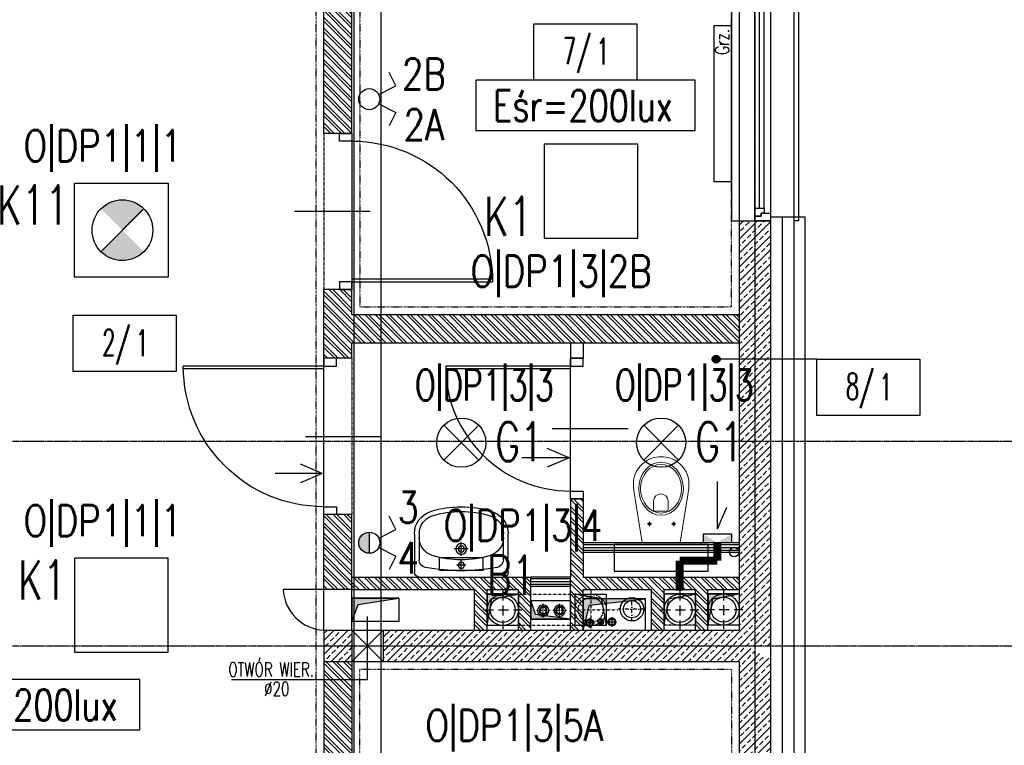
# Model space of a CAD drawing. Header units: inches. Extents: x 788 to 26783, y -4103 to 21.
# Tile 8 of 101: x 1772 to 2403, y -3355 to -2890. Entities that reach past the tile are written whole.
import ezdxf
from ezdxf.enums import TextEntityAlignment as Align

# ---------------------------------------------------------------- set-up
doc = ezdxf.new("R2010")
doc.units = ezdxf.units.IN
doc.header["$MEASUREMENT"] = 0
for name, pattern in [('00-inst$0$DASHDOT', [1, 0.5, -0.25, 0, -0.25]), ('CENTER', [2, 1.25, -0.25, 0.25, -0.25]), ('DASHDOT', [1, 0.5, -0.25, 0, -0.25]), ('DASHED', [0.75, 0.5, -0.25]), ('DASHED2', [0.375, 0.25, -0.125]), ('DIVIDE', [31.75, 12.7, -6.35, 0, -6.35, 0, -6.35]), ('HIDDEN', [9.525, 6.35, -3.175])]:
    doc.linetypes.add(name, pattern=pattern)
for name, color, linetype in [('Drz---drzwi', 5, 'Continuous'), ('E-90', 6, 'Continuous'), ('E35', 6, 'Continuous'), ('Ins-co', 2, 'Continuous'), ('Ins-tele-opis', 216, 'Continuous'), ('Ins-went', 141, 'Continuous'), ('Ins-wod', 4, 'Continuous'), ('m-went-wywiew', 1, 'Continuous'), ('Mco-piony', 10, 'Continuous'), ('Mks-piony', 86, 'Continuous'), ('Mpoż-rury', 121, 'Continuous'), ('Okn---okna', 5, 'Continuous'), ('Opis-pom', 6, 'Continuous'), ('Opis_pom_ramka', 6, 'Continuous'), ('Os-osie glowne', 1, 'CENTER'), ('Sc-beton', 7, 'Continuous'), ('Sc-beton-hatch', 86, 'Continuous'), ('Sc-cegla pustak', 42, 'Continuous'), ('Sc-cegla pustak-hatch', 8, 'Continuous'), ('Sc-gk', 120, 'Continuous'), ('Sc-izolacja term-styropian', 151, 'STYROPIAN-KA'), ('Sc-kamien', 31, 'Continuous'), ('Sc-nadproza kon', 5, 'DASHED2'), ('Sc-silikat', 61, 'Continuous'), ('Sch-opis', 51, 'Continuous'), ('Suf-widok', 8, 'Continuous'), ('W-otwor-strop', 1, 'Continuous'), ('W-otwor-strop-nad', 126, 'DASHED2'), ('W-przebicia-ściany', 223, 'Continuous'), ('Wyp-sanitar', 131, 'Continuous')]:
    doc.layers.add(name, color=color, linetype=linetype)
doc.styles.add('KA wymiar', font='romans.shx', dxfattribs={"width": 0.6})
doc.styles.add('ROMANS', font='romans', dxfattribs={"width": 0.85})
doc.linetypes.add('BATTING', pattern='A,0.0001,-0.1,[134,ltypeshp.shx,S=0.1,R=0,X=-0.1,Y=0],-0.2,[134,ltypeshp.shx,S=0.1,R=180,X=0.1,Y=0],-0.1', length=0.4001)
doc.linetypes.add('STYROPIAN-KA', pattern='A,0.0001,-0.1,[135,ltypeshp.shx,S=0.1,R=0,X=-0.1,Y=0],0,[135,ltypeshp.shx,S=0.1,R=180,X=0.1,Y=0],-0.1', length=0.2001)
pattern_1 = [(135, (-49840.5713, 59645.477), (-3.36759605, -3.36759605), []), (135, (-49840.5713, 59647.722), (-3.36759605, -3.36759605), [])]
pattern_2 = [(45, (-49840.571, 59645.477), (-4.49012806, 4.49012806), []), (45, (-49836.081, 59645.477), (-4.49012806, 4.49012806), [3.175, -1.5875])]

# ---------------------------------------------------------------- blocks, each defined once
blk = doc.blocks.new('_0630_DRZWI_90')
at = {"ltscale": 7}
for p, q in [((5, 8), (5, 98)), ((6.8, 8), (6.8, 97.98))]:
    blk.add_line(p, q, dxfattribs=at)
at = {"ltscale": 25}
for p, q in [((50, 19.7), (50, -28.9)), ((5, 8), (0, 8)), ((0, 8), (5, 8)), ((0, 0), (0, 8)), ((95, 8), (5, 8)), ((5, 8), (5, 0)), ((95, 8), (95, 0)), ((100, 8), (95, 8)), ((100, 0), (100, 8)), ((5, 0), (0, 0)), ((5, 0), (0, 0)), ((95, 0), (100, 0)), ((95, 0), (100, 0))]:
    blk.add_line(p, q, dxfattribs=at)
at = {"ltscale": 7}
blk.add_arc((5, 8), 90, 0, 90, dxfattribs=at)
blk = doc.blocks.new('_GKJDFKG')
at = {"ltscale": 25}
for p, q in [((-8, -5), (-8, 0)), ((-8, 0), (-8, -5)), ((0, 0), (-8, 0)), ((0, -5), (0, 0)), ((0, -5), (0, 0)), ((-8, -85), (-8, -5)), ((-8, -5), (0, -5)), ((-19.7, -45), (28.9, -45)), ((-8, -85), (0, -85)), ((-8, -90), (-8, -85)), ((0, -85), (0, -90)), ((0, -85), (0, -90)), ((0, -90), (-8, -90))]:
    blk.add_line(p, q, dxfattribs=at)
at = {"ltscale": 7}
for p, q in [((-8, -5), (-88, -5)), ((-8, -6.8), (-87.98, -6.8))]:
    blk.add_line(p, q, dxfattribs=at)
blk.add_arc((-8, -5), 80, 180, 270)
blk = doc.blocks.new('umywalka_60x45')
at = {"ltscale": 25}
for p, q in [((-27, 0), (27, 0)), ((-30, -27.72), (-30, -3)), ((0, -4.5), (0, -10.5)), ((30, -3), (30, -27.72)), ((-27, -27.72), (-27, -11.03)), ((3, -7.5), (-3, -7.5)), ((27, -11.03), (27, -27.72)), ((4.5, -18), (-4.5, -18)), ((0, -13.5), (0, -22.5))]:
    blk.add_line(p, q, dxfattribs=at)
for centre, radius in [((0, -7.5), 2), ((0, -18), 3.5), ((0, -18), 2)]:
    blk.add_circle(centre, radius, dxfattribs=at)
for centre, radius, start, end in [((27, -3), 3, 0, 90), ((-27, -3), 3, 90, 180), ((-22, -11.03), 5, 100.52627, 180), ((0, -129.43), 125.43, 79.47373, 100.52627), ((22, -11.03), 5, 0, 79.47373), ((0, -73.4), 62.4, 72.6871, 107.3129), ((-15, -25.28), 12, 107.3129, 180), ((15, -25.28), 12, 0, 72.6871), ((-15, -27.72), 15, 180, 252.6871), ((-15, -27.72), 12, 180, 252.6871), ((15, -27.72), 12, 287.3129, 0), ((15, -27.72), 15, 287.3129, 0), ((0, 20.4), 65.4, 252.6871, 287.3129), ((0, 20.4), 62.4, 252.6871, 287.3129)]:
    blk.add_arc(centre, radius, start, end, dxfattribs=at)
blk = doc.blocks.new('_FKHJK')
for p, q in [((-10, 0), (-15, 0)), ((-15, 0), (-15, -150)), ((25, 0), (28, 0)), ((28, 0), (28, -150)), ((10, -5), (10, -145)), ((0, -142), (0, -8)), ((3, -142), (3, -8)), ((6, -142), (6, -8)), ((-15, -150), (-10, -150)), ((28, -150), (25, -150))]:
    blk.add_line(p, q)
at = {"linetype": 'DASHED2'}
for p, q in [((-10, 0), (-10, -150)), ((25, 0), (25, -150))]:
    blk.add_line(p, q, dxfattribs=at)
for points in [[(10, -5), (10, 0), (0, 0), (0, -3), (4, -3), (4, -5)], [(6, -8), (6, -5), (4, -5), (4, -3), (0, -3), (0, -5), (0, -8)], [(6, -142), (6, -145), (4, -145), (4, -147), (0, -147), (0, -145), (0, -142)], [(10, -145), (10, -150), (0, -150), (0, -147), (4, -147), (4, -145)]]:
    blk.add_lwpolyline(points, close=True)
blk = doc.blocks.new('_KOLO_WC_PODWIESZONE')
at = {"lineweight": 0}
for p, q in [((-12.21, 0), (-17.15, -30.7)), ((-12.21, 0), (12.21, 0)), ((12.21, 0), (17.15, -30.7)), ((-8.01, -11.98), (-9.42, -11.98)), ((-8.01, -11.98), (-8.01, -10.54)), ((-8.01, -11.98), (-6.53, -11.98)), ((-8.01, -11.98), (-8.01, -13.41)), ((7.49, -11.98), (6.08, -11.98)), ((7.49, -11.98), (7.49, -10.54)), ((7.49, -11.98), (8.97, -11.98)), ((7.49, -11.98), (7.49, -13.41)), ((-4.44, -21.51), (-4.44, -26.77)), ((-3.5, -20.21), (4, -20.21)), ((4.94, -21.51), (4.94, -26.77)), ((-17.15, -30.7), (-17.82, -35.14)), ((17.15, -30.7), (17.82, -35.14)), ((-17.82, -35.14), (-17.77, -39.69)), ((17.82, -35.14), (17.77, -39.69)), ((-17.77, -39.69), (-17.51, -41.08)), ((-17.51, -41.08), (-17.12, -42.53)), ((-17.12, -42.53), (-16.6, -43.93)), ((-16.6, -43.93), (-15.97, -45.29)), ((16.6, -43.93), (15.97, -45.29)), ((17.12, -42.53), (16.6, -43.93)), ((17.51, -41.08), (17.12, -42.53)), ((17.77, -39.69), (17.51, -41.08)), ((-15.97, -45.29), (-15.22, -46.59)), ((-15.22, -46.59), (-14.37, -47.83)), ((-14.37, -47.83), (-13.41, -48.99)), ((-13.41, -48.99), (-11.77, -50.6)), ((13.41, -48.99), (11.77, -50.6)), ((14.37, -47.83), (13.41, -48.99)), ((15.22, -46.59), (14.37, -47.83)), ((15.97, -45.29), (15.22, -46.59)), ((-11.77, -50.6), (-10, -51.94)), ((-10, -51.94), (-8.71, -52.72)), ((-8.71, -52.72), (-6.54, -53.77)), ((-6.54, -53.77), (-5.07, -54.25)), ((-5.07, -54.25), (-3.02, -54.72)), ((-3.02, -54.72), (-1.52, -54.92)), ((-1.52, -54.92), (0, -55)), ((1.52, -54.92), (0, -55)), ((3.02, -54.72), (1.52, -54.92)), ((5.07, -54.25), (3.02, -54.72)), ((6.54, -53.77), (5.07, -54.25)), ((8.71, -52.72), (6.54, -53.77)), ((10, -51.94), (8.71, -52.72)), ((11.77, -50.6), (10, -51.94))]:
    blk.add_line(p, q, dxfattribs=at)
for centre, radius, start, end in [((-3.24, -21.39), 1.2, 102.23395, 185.88986), ((3.75, -21.39), 1.2, 354.11014, 77.76605), ((0.25, -26.54), 4.7, 182.80221, 357.19779)]:
    blk.add_arc(centre, radius, start, end, dxfattribs=at)
for centre in [(-8.01, -11.98), (7.49, -11.98)]:
    blk.add_ellipse(centre, major_axis=(0.599, 0.599), ratio=1, start_param=5.497787, end_param=11.780972, dxfattribs=at)
for major_axis, ratio in [((0, -17), 0.838235), ((0, -15.54), 0.845174)]:
    blk.add_ellipse((0.05, -34.5), major_axis=major_axis, ratio=ratio, dxfattribs=at)
blk = doc.blocks.new('_STRZAŁKA_WENT')
for q in [(-6.02, -14.01), (0, -30.24), (6.02, -14.01)]:
    blk.add_line((0, 0), q)
blk = doc.blocks.new('_vxkdjhgkljhkgjhk')
for q in [(14.01, 6.02), (30.24, 0)]:
    blk.add_line((0, 0), q)
blk = doc.blocks.new('W160')
at = {"layer": 'm-went-wywiew', "color": 254, "linetype": 'HIDDEN'}
for p, q in [((-141996.39, 41106.12), (-141996.39, 41081.57)), ((-142008.66, 41093.85), (-141984.11, 41093.85))]:
    blk.add_line(p, q, dxfattribs=at)
at = {"layer": 'm-went-wywiew', "color": 254}
blk.add_circle((-141996.39, 41093.85), 10, dxfattribs=at)
at = {"layer": 'm-went-wywiew'}
blk.add_circle((-141996.39, 41093.85), 8, dxfattribs=at)
blk = doc.blocks.new('_opis_pom_metka')
at = {"layer": 'Opis_pom_ramka'}
blk.add_lwpolyline([(-33.13, 0), (32.87, 0), (32.87, -36), (-33.13, -36)], close=True, dxfattribs=at)
at = {"style": 'KA wymiar', "width": 0.6}
blk.add_attdef('KO/', text='', height=16.8, dxfattribs=at).set_placement((3.45, -25.87), align=Align.RIGHT)
blk.add_attdef('NR', (3.8, -26.16), '', height=16.8, dxfattribs=at)
blk = doc.blocks.new('pco')
at = {"layer": 'Mco-piony', "color": 9, "linetype": 'DASHDOT', "ltscale": 3}
for p, q in [((-2599.38, -14.34), (-2610.28, -14.34)), ((-2604.83, -19.79), (-2604.83, -8.89))]:
    blk.add_line(p, q, dxfattribs=at)
at = {"layer": 'Mco-piony', "color": 9}
blk.add_circle((-2604.83, -14.34), 4.53, dxfattribs=at)
at = {"layer": 'Mco-piony'}
blk.add_circle((-2604.83, -14.34), 3.2, dxfattribs=at)
at = {"layer": 'Mco-piony', "color": 8}
blk.add_circle((-2604.83, -14.34), 2.6, dxfattribs=at)
blk = doc.blocks.new('pion')
at = {"layer": 'Mpoż-rury', "color": 8}
for p, q in [((61204.15, 11079.35), (61204.15, 11073.35)), ((61201.15, 11076.35), (61207.15, 11076.35))]:
    blk.add_line(p, q, dxfattribs=at)
blk.add_circle((61204.13, 11076.35), 2.55, dxfattribs=at)
at = {"layer": 'Mpoż-rury'}
blk.add_circle((61204.15, 11076.35), 2, dxfattribs=at)
blk = doc.blocks.new('opr_kas')
at = {"layer": 'E35', "linetype": 'Continuous', "ltscale": 0.3}
blk.add_lwpolyline([(-30, -30), (30, -30), (30, 30), (-30, 30)], close=True, dxfattribs=at)

msp = doc.modelspace()

# ---------------------------------------------------------------- hatches: boundary and pattern name
at = {"layer": 'E35'}
h = msp.add_hatch(color=256, dxfattribs=at)
edge = h.paths.add_edge_path()
edge.add_line((1837.97, -3025.03), (1851.72, -3011.29))
edge.add_ellipse((1837.97, -3025.03), major_axis=(13.75, 13.75), ratio=1, start_angle=360, end_angle=450)
edge.add_line((1824.22, -3011.29), (1837.97, -3025.03))
edge = h.paths.add_edge_path()
edge.add_line((1851.72, -3038.78), (1837.97, -3025.03))
edge.add_line((1837.97, -3025.03), (1824.22, -3038.78))
edge.add_ellipse((1837.97, -3025.03), major_axis=(-13.75, 13.75), ratio=1, start_angle=90, end_angle=180)
msp.add_hatch(color=256, dxfattribs=at).paths.add_polyline_path([(1996.05, -3218.33, 0.414214), (1989.3, -3225.08, 0.414214), (1996.05, -3231.83)])
at = {"layer": 'Ins-went'}
h = msp.add_hatch(color=256, dxfattribs=at)
h.paths.add_polyline_path([(2228.17, -3225.03), (2218.99, -3225.03), (2228.17, -3219.52)])
h.paths.add_polyline_path([(2209.81, -3225.03), (2209.81, -3219.52), (2218.99, -3225.03)])
at = {"layer": 'Opis-pom'}
h = msp.add_hatch(color=256, dxfattribs=at)
edge = h.paths.add_edge_path()
edge.add_arc((2218.16, -3107.58), 2.5, 0, 360)
at = {"layer": 'Sc-beton-hatch'}
h = msp.add_hatch(dxfattribs=at)
h.set_pattern_fill('ANSI33', color=256, style=0)
h.set_pattern_definition(pattern_2)
h.paths.add_polyline_path([(2242.98, -3107.58), (2252.98, -3107.58), (2252.98, -3019.03), (2242.98, -3019.03)])
h.paths.add_polyline_path([(2242.98, -3019.03), (2232.98, -3019.03), (2232.98, -3107.58), (2242.98, -3107.58)])
h.paths.add_polyline_path([(2242.98, -3107.58), (2232.98, -3107.58), (2232.98, -3160.03), (2242.98, -3160.03)])
h.paths.add_polyline_path([(2252.98, -3107.58), (2242.98, -3107.58), (2242.98, -3160.03), (2252.98, -3160.03)])
h = msp.add_hatch(dxfattribs=at)
h.set_pattern_fill('ANSI33', color=256, style=0)
h.set_pattern_definition(pattern_2)
h.paths.add_polyline_path([(2252.98, -3160.03), (2242.98, -3160.03), (2242.98, -3238.79), (2252.98, -3237.32)])
h.paths.add_polyline_path([(2242.98, -3160.03), (2232.98, -3160.03), (2232.98, -3240.27), (2242.98, -3238.79)])
h.paths.add_polyline_path([(2242.98, -3238.79), (2232.98, -3240.27), (2232.98, -3267.72), (2242.98, -3267.55)])
h.paths.add_polyline_path([(2242.98, -3267.55), (2252.98, -3267.38), (2252.98, -3237.32), (2242.98, -3238.79)])
h = msp.add_hatch(dxfattribs=at)
h.set_pattern_fill('ANSI33', color=256, style=0)
h.set_pattern_definition(pattern_2)
h.paths.add_polyline_path([(2242.98, -3355.03), (2232.98, -3355.03), (2232.98, -3501.03), (2242.98, -3501.03)])
h.paths.add_polyline_path([(2252.98, -3355.03), (2242.98, -3355.03), (2242.98, -3501.03), (2252.98, -3501.03)])
h.paths.add_polyline_path([(2252.98, -3299.59), (2242.98, -3294.17), (2242.98, -3355.03), (2252.98, -3355.03)])
h.paths.add_polyline_path([(2242.98, -3294.17), (2237.19, -3291.03), (2165.72, -3291.03), (2166.32, -3301.03), (2232.98, -3301.03), (2232.98, -3355.03), (2242.98, -3355.03)])
h.paths.add_polyline_path([(2252.98, -3267.38), (2242.98, -3267.55), (2242.98, -3291.03), (2252.98, -3291.03)])
h.paths.add_polyline_path([(2242.98, -3267.55), (2232.98, -3267.72), (2232.98, -3277.89), (2232.98, -3281.03), (2218.75, -3281.03), (2237.19, -3291.03), (2242.98, -3291.03)])
h.paths.add_polyline_path([(2218.75, -3281.03), (2165.11, -3281.03), (2165.72, -3291.03), (2237.19, -3291.03)])
h.paths.add_polyline_path([(2165.11, -3281.03), (2152.98, -3281.03), (2153.89, -3291.03), (2165.72, -3291.03)])
h.paths.add_polyline_path([(2165.72, -3291.03), (2153.89, -3291.03), (2154.81, -3301.03), (2166.32, -3301.03)])
h.paths.add_polyline_path([(2152.98, -3281.03), (2145.21, -3281.03), (2146.46, -3291.03), (2153.89, -3291.03)])
h.paths.add_polyline_path([(2153.89, -3291.03), (2146.46, -3291.03), (2147.71, -3301.03), (2154.81, -3301.03)])
h.paths.add_polyline_path([(2146.46, -3291.03), (2103.63, -3291.03), (2098.57, -3301.03), (2147.71, -3301.03)])
h.paths.add_polyline_path([(2145.21, -3281.03), (2132.98, -3281.03), (2108.7, -3281.03), (2103.63, -3291.03), (2146.46, -3291.03)])
h.paths.add_polyline_path([(2108.7, -3281.03), (2081.44, -3281.03), (2081.15, -3291.03), (2103.63, -3291.03)])
h.paths.add_polyline_path([(2103.63, -3291.03), (2081.15, -3291.03), (2080.85, -3301.03), (2098.57, -3301.03)])
h.paths.add_polyline_path([(2081.15, -3291.03), (2004.98, -3291.03), (2004.98, -3301.03), (2080.85, -3301.03)])
h.paths.add_polyline_path([(2081.44, -3281.03), (2004.98, -3281.03), (2004.98, -3291.03), (2081.15, -3291.03)])
h.paths.add_polyline_path([(1984.98, -3291.03), (1966.98, -3291.03), (1966.98, -3301.03), (1984.98, -3301.03)])
h.paths.add_polyline_path([(1984.98, -3281.03), (1966.98, -3281.03), (1966.98, -3291.03), (1984.98, -3291.03)])
h.paths.add_polyline_path([(2234.52, -3305.08), (2251.44, -3305.08), (2251.44, -3322.33), (2234.52, -3322.33)], flags=9)
h.paths.add_polyline_path([(2177, -3299.49), (2177, -3282.57), (2194.25, -3282.57), (2194.25, -3299.49)], flags=9)
h.paths.add_polyline_path([(2090.6, -3295.38), (2090.6, -3278.46), (2107.85, -3278.46), (2107.85, -3295.38)], flags=9)
at = {"layer": 'Sc-cegla pustak-hatch'}
h = msp.add_hatch(dxfattribs=at)
h.set_pattern_fill('ANSI32', color=256, scale=0.5, angle=90, style=0)
h.set_pattern_definition(pattern_1)
h.paths.add_polyline_path([(1984.98, -2826.03), (1966.98, -2826.03), (1966.98, -2963.03), (1984.98, -2963.03)])
h.paths.add_polyline_path([(1984.98, -2826.03), (1984.98, -2799.03), (1966.98, -2799.03), (1966.98, -2826.03)])
h.paths.add_polyline_path([(2024.98, -2759.03), (2024.98, -2695.03), (2006.98, -2695.03), (2006.98, -2759.03), (1966.98, -2759.03), (1966.98, -2779.03), (1984.98, -2779.03), (1984.98, -2777.03), (2082.22, -2777.03), (2082.22, -2759.03)])
h.paths.add_polyline_path([(2094.98, -2759.03), (2082.22, -2759.03), (2082.22, -2777.03), (2179.23, -2777.03), (2179.33, -2759.03), (2112.98, -2759.03), (2112.98, -2695.03), (2094.98, -2695.03)])
h.paths.add_polyline_path([(2232.98, -2777.03), (2232.98, -2759.03), (2179.33, -2759.03), (2179.23, -2777.03)])
h.paths.add_polyline_path([(1968.01, -2789.08), (1983.94, -2789.08), (1983.94, -2806.33), (1968.01, -2806.33)], flags=9)
h.paths.add_polyline_path([(2008.01, -2730.28), (2023.94, -2730.28), (2023.94, -2747.53), (2008.01, -2747.53)], flags=24)
h.paths.add_polyline_path([(2009.84, -2790.31), (2075.19, -2790.31), (2075.19, -2774.23), (2009.84, -2774.23)], flags=9)
h.paths.add_polyline_path([(2013.75, -2961.98), (2013.75, -2771.52), (1993.18, -2771.52), (1993.18, -2961.98)], flags=9)
h.paths.add_polyline_path([(2096.01, -2730.28), (2111.94, -2730.28), (2111.94, -2747.53), (2096.01, -2747.53)], flags=24)
h.paths.add_polyline_path([(2177, -2776), (2177, -2760.06), (2194.25, -2760.06), (2194.25, -2776)], flags=9)
h = msp.add_hatch(dxfattribs=at)
h.set_pattern_fill('ANSI32', color=256, scale=0.5, angle=90, style=0)
h.set_pattern_definition(pattern_1)
h.paths.add_polyline_path([(2003.68, -3079.03), (2003.68, -3097.03), (2232.98, -3097.03), (2232.98, -3079.03)])
h.paths.add_polyline_path([(2003.68, -3097.03), (2003.68, -3079.03), (1986.18, -3079.03), (1986.18, -3097.03)])
h.paths.add_polyline_path([(1986.18, -3079.03), (1984.98, -3079.03), (1984.98, -3063.03), (1976.98, -3063.03), (1966.98, -3063.03), (1966.98, -3107.03), (1974.98, -3107.03), (1984.98, -3107.03), (1984.98, -3097.03), (1986.18, -3097.03)])
h.paths.add_polyline_path([(2177, -3096), (2177, -3080.06), (2194.25, -3080.06), (2194.25, -3096)], flags=24)
h = msp.add_hatch(dxfattribs=at)
h.set_pattern_fill('ANSI32', color=256, scale=0.5, angle=90, style=0)
h.set_pattern_definition(pattern_1)
h.paths.add_polyline_path([(1986.18, -3247.03), (1984.98, -3247.03), (1984.98, -3255.03), (1986.18, -3255.03)])
h.paths.add_polyline_path([(2003.68, -3247.03), (1986.18, -3247.03), (1986.18, -3255.03), (2003.68, -3255.03)])
h.paths.add_polyline_path([(2099.53, -3247.03), (2003.68, -3247.03), (2003.68, -3255.03), (2063.53, -3255.03), (2063.53, -3281.03), (2071.53, -3281.03), (2071.53, -3255.03), (2091.53, -3255.03), (2091.53, -3258.03), (2099.53, -3258.03)])
h.paths.add_polyline_path([(2099.53, -3258.03), (2091.53, -3258.03), (2091.53, -3278.03), (2099.53, -3278.03)], flags=16)
h.paths.add_polyline_path([(2099.53, -3278.03), (2091.53, -3278.03), (2091.53, -3281.03), (2099.53, -3281.03)])
h.paths.add_polyline_path([(2127.86, -3258.03), (2124.98, -3258.03), (2124.98, -3278.03), (2127.86, -3278.03)], flags=17)
h.paths.add_polyline_path([(2132.98, -3278.03), (2127.86, -3278.03), (2124.98, -3278.03), (2124.98, -3281.03), (2132.98, -3281.03)], flags=17)
h.paths.add_polyline_path([(2132.98, -3276.76, -0.271489), (2127.86, -3268.03), (2127.86, -3278.03), (2132.98, -3278.03)], flags=17)
h.paths.add_polyline_path([(2129.86, -3268.03, -0.232537), (2132.98, -3261.7), (2132.98, -3261.03), (2132.98, -3259.31, 0.271489), (2127.86, -3268.03, 0.271489), (2132.98, -3276.76), (2132.98, -3274.37, -0.232537)], flags=17)
h.paths.add_polyline_path([(2132.98, -3261.7, 0.232537), (2129.86, -3268.03, 0.232537), (2132.98, -3274.37)], flags=16)
h.paths.add_polyline_path([(2132.98, -3259.31), (2132.98, -3258.93), (2127.86, -3258.03), (2127.86, -3258.03), (2127.86, -3268.03, -0.271489)], flags=17)
h.paths.add_polyline_path([(2132.98, -3258.03), (2127.86, -3258.03), (2132.98, -3258.93)], flags=17)
h.paths.add_polyline_path([(2132.98, -3255.03), (2176.86, -3255.03), (2176.86, -3281.03), (2184.86, -3281.03), (2184.86, -3255.03), (2194.86, -3255.03), (2194.86, -3247.03), (2132.98, -3247.03), (2132.98, -3197.03), (2124.98, -3197.03), (2124.98, -3247.03), (2124.98, -3258.03), (2127.86, -3258.03), (2132.98, -3258.03)])
h.paths.add_polyline_path([(2232.98, -3247.03), (2194.86, -3247.03), (2194.86, -3255.03), (2204.86, -3255.03), (2204.86, -3257.89), (2204.98, -3257.89), (2204.86, -3257.91), (2204.86, -3273.5), (2212.86, -3277.84), (2212.86, -3255.03), (2232.98, -3255.03)])
h.paths.add_polyline_path([(2204.86, -3273.5), (2204.86, -3277.89), (2204.86, -3281.03), (2212.86, -3281.03), (2212.86, -3277.84)])
h = msp.add_hatch(dxfattribs=at)
h.set_pattern_fill('ANSI32', color=256, scale=0.5, angle=90, style=0)
h.set_pattern_definition(pattern_1)
h.paths.add_polyline_path([(1984.98, -3207.03), (1966.98, -3207.03), (1966.98, -3248.87), (1981.96, -3255.03), (1984.98, -3255.03)])
h.paths.add_polyline_path([(1966.98, -3248.87), (1966.98, -3255.03), (1981.96, -3255.03)], flags=17)
h = msp.add_hatch(dxfattribs=at)
h.set_pattern_fill('ANSI32', color=256, scale=0.5, angle=90, style=0)
h.set_pattern_definition(pattern_1)
h.paths.add_polyline_path([(1984.98, -3375.03), (1984.98, -3355.03), (1966.98, -3355.03), (1966.98, -3375.03)])
h.paths.add_polyline_path([(1966.98, -3355.03), (1984.98, -3355.03), (1984.98, -3312.62), (1966.98, -3312.62)])
h.paths.add_polyline_path([(1966.98, -3301.03), (1966.98, -3312.62), (1984.98, -3312.62), (1984.98, -3301.03)])
h.paths.add_polyline_path([(1968.01, -3305.08), (1983.94, -3305.08), (1983.94, -3322.33), (1968.01, -3322.33)], flags=9)
at = {"layer": 'W-otwor-strop'}
for points in [[(2091.53, -3258.03), (2071.53, -3258.03), (2071.53, -3278.03), (2074.53, -3261.03)], [(2232.98, -3257.89), (2212.98, -3257.89), (2212.98, -3277.89), (2215.98, -3260.89)], [(2014.98, -3260.53), (1984.98, -3260.53), (1984.98, -3275.53), (1988.98, -3264.53)], [(2099.53, -3262.04), (2099.53, -3274.02), (2124.98, -3274.02), (2102.53, -3271.02)], [(2172.98, -3261.03), (2132.98, -3261.03), (2132.98, -3281.03), (2136.98, -3265.03)]]:
    msp.add_hatch(color=256, dxfattribs=at).paths.add_polyline_path(points)

# ---------------------------------------------------------------- linework, layer by layer
at = {"layer": 'Drz---drzwi'}
msp.add_lwpolyline([(1966.98, -3255.03), (1940.98, -3255.03)], dxfattribs=at)
msp.add_arc((1968.18, -3253.82), 27.23, 182.5399, 267.4601, dxfattribs=at)
at = {"layer": 'E35'}
for p, q in [((2013.13, -2932.59), (2008.85, -2924.05)), ((2002.09, -2938.11), (2013.13, -2932.59)), ((2002.09, -2944.16), (2013.13, -2949.68)), ((2013.13, -2949.68), (2008.85, -2958.22)), ((1824.22, -3038.78), (1851.72, -3011.29)), ((2043.84, -3149.89), (2066.12, -3172.17)), ((2043.84, -3172.17), (2066.12, -3149.89)), ((2171.84, -3149.89), (2194.11, -3172.17)), ((2171.84, -3172.17), (2194.11, -3149.89)), ((2013.13, -3216.54), (2008.85, -3208)), ((1996.05, -3218.33), (1996.05, -3231.83)), ((2002.09, -3222.06), (2013.13, -3216.54)), ((2002.09, -3228.11), (2013.13, -3233.63)), ((2013.13, -3233.63), (2008.85, -3242.17))]:
    msp.add_line(p, q, dxfattribs=at)
at = {"layer": 'E35', "linetype": 'Continuous', "ltscale": 0.3}
msp.add_line((1825.01, -3037.99), (1850.93, -3012.07), dxfattribs=at)
for points in [[(2064.33, -2961.18), (2204.66, -2961.18), (2204.66, -2928.9), (2064.33, -2928.9)], [(2107.98, -3030.03), (2167.98, -3030.03), (2167.98, -2970.03), (2107.98, -2970.03)], [(1807.25, -2995.03), (1867.25, -2995.03), (1867.25, -3055.03), (1807.25, -3055.03)], [(1708.77, -3344.82), (1849.1, -3344.82), (1849.1, -3312.54), (1708.77, -3312.54)]]:
    msp.add_lwpolyline(points, close=True, dxfattribs=at)
at = {"layer": 'E35'}
msp.add_lwpolyline([(2068.83, -3234.53), (2068.83, -3242.81), (2041.13, -3242.81), (2041.13, -3234.53)], close=True, dxfattribs=at)
for centre, radius in [((1996.05, -2941.14), 6.75), ((1837.97, -3025.03), 19.44), ((2054.98, -3161.03), 15.75), ((2182.98, -3161.03), 15.75), ((1996.05, -3225.08), 6.75)]:
    msp.add_circle(centre, radius, dxfattribs=at)
at = {"layer": 'Ins-co'}
msp.add_lwpolyline([(2216.91, -2894.03), (2227.91, -2894.03), (2227.91, -2994.03), (2216.91, -2994.03)], close=True, dxfattribs=at)
at = {"layer": 'Ins-tele-opis'}
msp.add_lwpolyline([(1984.98, -3260.53), (2014.98, -3260.53), (2014.98, -3275.53), (1984.98, -3275.53)], close=True, dxfattribs=at)
at = {"layer": 'Ins-went', "linetype": 'DASHED2', "ltscale": 0.3}
msp.add_line((2137.86, -3255.76), (2137.86, -3280.31), dxfattribs=at)
at = {"layer": 'Ins-went'}
msp.add_lwpolyline([(2228.17, -3219.52), (2209.81, -3219.52), (2209.81, -3225.03), (2228.17, -3225.03)], close=True, dxfattribs=at)
at = {"layer": 'Ins-went', "const_width": 5}
for points in [[(2218.99, -3225.03), (2218.99, -3236.54)], [(2194.86, -3255.8), (2194.86, -3236.54)], [(2218.99, -3236.54), (2194.86, -3236.54)]]:
    msp.add_lwpolyline(points, dxfattribs=at)
at = {"layer": 'Ins-went', "linetype": 'DASHED2', "ltscale": 0.3}
for radius in [10, 8]:
    msp.add_circle((2137.86, -3268.03), radius, dxfattribs=at)
at = {"layer": 'Ins-wod', "linetype": 'DASHED2'}
for points in [[(2003.68, -3509.03), (2003.68, -2782.03)], [(1986.18, -2798.03), (1986.18, -3457.34)]]:
    msp.add_lwpolyline(points, dxfattribs=at)
at = {"layer": 'm-went-wywiew', "color": 254, "linetype": 'DASHED', "ltscale": 0.2}
msp.add_line((2130.7, -3268.03), (2155.25, -3268.03), dxfattribs=at)
for points in [[(2081.53, -3258.03), (2142.98, -3258.03)], [(2142.98, -3278.03), (2081.53, -3278.03)]]:
    msp.add_lwpolyline(points, dxfattribs=at)
at = {"layer": 'Mks-piony', "color": 8, "linetype": '00-inst$0$DASHDOT', "ltscale": 5}
for p, q in [((2164.3, -3275.14), (2164.3, -3260.14)), ((2172.5, -3267.64), (2155.48, -3267.64))]:
    msp.add_line(p, q, dxfattribs=at)
at = {"layer": 'Mks-piony'}
msp.add_circle((2164.3, -3267.64), 5.5, dxfattribs=at)
at = {"layer": 'Opis-pom'}
msp.add_lwpolyline([(2282.66, -3107.58), (2218.16, -3107.58)], dxfattribs=at)
msp.add_circle((2218.16, -3107.58), 2.5, dxfattribs=at)
at = {"layer": 'Os-osie glowne'}
for points in [[(2242.98, -2460.03), (2242.98, -4022.92)], [(867.98, -3160.03), (3562.53, -3160.03)], [(867.98, -3291.03), (3562.53, -3291.03)]]:
    msp.add_lwpolyline(points, dxfattribs=at)
at = {"layer": 'Sc-beton'}
msp.add_line((2252.98, -3019.03), (2252.98, -3501.03), dxfattribs=at)
for points in [[(2232.98, -3019.03), (2232.98, -3281.03)], [(2232.98, -3019.03), (2252.98, -3019.03)], [(1966.98, -3281.03), (2232.98, -3281.03)], [(1966.98, -3281.03), (1966.98, -3301.03)], [(1966.98, -3301.03), (2232.98, -3301.03)], [(2232.98, -3301.03), (2232.98, -3501.03)]]:
    msp.add_lwpolyline(points, dxfattribs=at)
at = {"layer": 'Sc-cegla pustak'}
for points in [[(1966.98, -2963.03), (1966.98, -2759.03)], [(1984.98, -2963.03), (1984.98, -2777.03)], [(1984.98, -2963.03), (1966.98, -2963.03)], [(1966.98, -3107.03), (1966.98, -3063.03)], [(1984.98, -3063.03), (1966.98, -3063.03)], [(1984.98, -3079.03), (1984.98, -3063.03)], [(1984.98, -3079.03), (2232.98, -3079.03)], [(1984.98, -3107.03), (1984.98, -3097.03)], [(1984.98, -3097.03), (2232.98, -3097.03)], [(1984.98, -3107.03), (1966.98, -3107.03)], [(1966.98, -3281.03), (1966.98, -3207.03)], [(1984.98, -3207.03), (1966.98, -3207.03)], [(1984.98, -3281.03), (1984.98, -3207.03)], [(1984.98, -3255.03), (1966.98, -3255.03)], [(1966.98, -3301.03), (1966.98, -3375.03)], [(1984.98, -3301.03), (1984.98, -3375.03)]]:
    msp.add_lwpolyline(points, dxfattribs=at)
at = {"layer": 'Sc-gk'}
for points in [[(2132.98, -3225.03), (2232.98, -3225.03)], [(2132.98, -3226.23), (2232.98, -3226.23)], [(2132.98, -3229.83), (2232.98, -3229.83)], [(2132.98, -3231.03), (2232.98, -3231.03)], [(2124.98, -3247.03), (2099.53, -3247.03)], [(2124.98, -3248.23), (2099.53, -3248.23)], [(2124.98, -3251.83), (2099.53, -3251.83)], [(2124.98, -3253.03), (2099.53, -3253.03)]]:
    msp.add_lwpolyline(points, dxfattribs=at)
at = {"layer": 'Sc-gk', "linetype": 'BATTING', "ltscale": 0.09}
for points in [[(2132.98, -3228.03), (2232.98, -3228.03)], [(2124.98, -3250.03), (2099.53, -3250.03)]]:
    msp.add_lwpolyline(points, dxfattribs=at)
at = {"layer": 'Sc-izolacja term-styropian', "linetype": 'BATTING', "ltscale": 0.35}
msp.add_line((2260.48, -3016.53), (2260.48, -3503.53), dxfattribs=at)
at = {"layer": 'Sc-izolacja term-styropian', "linetype": 'ByBlock'}
msp.add_line((2267.98, -3016.53), (2267.98, -3503.53), dxfattribs=at)
msp.add_lwpolyline([(2252.98, -3016.53), (2267.98, -3016.53)], dxfattribs=at)
at = {"layer": 'Sc-kamien'}
msp.add_lwpolyline([(2267.98, -3016.53), (2274.98, -3016.53), (2274.98, -3503.53), (2267.98, -3503.53)], dxfattribs=at)
at = {"layer": 'Sc-nadproza kon', "linetype": 'DASHDOT', "ltscale": 0.5}
for points in [[(1966.98, -2963.03), (1966.98, -3063.03)], [(1984.98, -3107.03), (1984.98, -3207.03)]]:
    msp.add_lwpolyline(points, dxfattribs=at)
at = {"layer": 'Sc-silikat'}
for p, q in [((2124.98, -3281.03), (2124.98, -3247.03)), ((2132.98, -3281.03), (2132.98, -3255.03)), ((2176.86, -3281.03), (2176.86, -3255.03)), ((2184.86, -3281.03), (2184.86, -3255.03)), ((2204.86, -3281.03), (2204.86, -3255.03)), ((2212.86, -3281.03), (2212.86, -3255.03))]:
    msp.add_line(p, q, dxfattribs=at)
for points in [[(2124.98, -3097.03), (2124.98, -3107.03)], [(2132.98, -3097.03), (2132.98, -3107.03)], [(2124.98, -3107.03), (2132.98, -3107.03)], [(2124.98, -3197.03), (2124.98, -3247.03)], [(2124.98, -3197.03), (2132.98, -3197.03)], [(2132.98, -3197.03), (2132.98, -3247.03)], [(1984.98, -3247.03), (2099.53, -3247.03)], [(2099.53, -3281.03), (2099.53, -3247.03)], [(2132.98, -3247.03), (2232.98, -3247.03)], [(2132.98, -3247.03), (2232.98, -3247.03)], [(1984.98, -3255.03), (2063.53, -3255.03)], [(1984.98, -3255.03), (2063.53, -3255.03)], [(2063.53, -3281.03), (2063.53, -3255.03)], [(2071.53, -3255.03), (2091.53, -3255.03)], [(2071.53, -3255.03), (2091.53, -3255.03)], [(2071.53, -3281.03), (2071.53, -3255.03)], [(2091.53, -3281.03), (2091.53, -3255.03)], [(2132.98, -3255.03), (2176.86, -3255.03)], [(2184.86, -3255.03), (2204.86, -3255.03)], [(2212.86, -3255.03), (2232.98, -3255.03)]]:
    msp.add_lwpolyline(points, dxfattribs=at)
at = {"layer": 'Sch-opis'}
msp.add_lwpolyline([(2132.98, -3231.03), (2232.98, -3231.03)], dxfattribs=at)
msp.add_circle((2229.65, -3231.03), 3, dxfattribs=at)
at = {"layer": 'Suf-widok', "linetype": 'DIVIDE', "ltscale": 0.02}
for points in [[(1711.98, -2700.03), (1711.98, -3055.03), (1738.98, -3055.03), (1738.98, -3175.03), (1442.98, -3175.03), (1442.98, -3370.03), (1372.98, -3370.03), (1372.98, -3516.03), (1961.98, -3516.03), (1961.98, -2700.03)], [(2227.98, -2782.03), (2227.98, -2782.03), (1989.98, -2782.03), (1989.98, -3074.03), (2227.98, -3074.03), (2227.98, -2782.03)], [(1989.98, -3306.03), (2227.98, -3306.03), (2227.98, -3772.03), (1989.98, -3772.03)]]:
    msp.add_lwpolyline(points, close=True, dxfattribs=at)
at = {"layer": 'W-otwor-strop'}
for points in [[(2071.53, -3258.03), (2091.53, -3258.03), (2091.53, -3278.03), (2071.53, -3278.03)], [(2091.53, -3258.03), (2071.53, -3258.03), (2071.53, -3278.03), (2071.53, -3278.03), (2074.53, -3261.03)], [(2212.98, -3257.89), (2232.98, -3257.89), (2232.98, -3277.89), (2212.98, -3277.89)], [(2232.98, -3257.89), (2212.98, -3257.89), (2212.98, -3277.89), (2212.98, -3277.89), (2215.98, -3260.89)], [(1984.98, -3260.53), (2014.98, -3260.53), (2014.98, -3275.53), (1984.98, -3275.53)], [(2014.98, -3260.53), (1984.98, -3260.53), (1984.98, -3275.53), (1988.98, -3264.53)], [(2099.53, -3274.02), (2099.53, -3262.04), (2124.98, -3262.04), (2124.98, -3274.02)], [(2132.98, -3261.03), (2132.98, -3281.03), (2172.98, -3281.03), (2172.98, -3261.03)], [(2172.98, -3261.03), (2132.98, -3261.03), (2132.98, -3281.03), (2136.98, -3265.03)]]:
    msp.add_lwpolyline(points, close=True, dxfattribs=at)
msp.add_lwpolyline([(2099.53, -3262.04), (2099.53, -3274.02), (2124.98, -3274.02), (2102.53, -3271.02), (2099.53, -3262.04)], dxfattribs=at)
at = {"layer": 'W-otwor-strop-nad'}
for points in [[(2127.86, -3258.03), (2147.86, -3258.03), (2147.86, -3278.03), (2147.86, -3278.03), (2144.86, -3261.03)], [(2127.86, -3258.03), (2147.86, -3258.03), (2147.86, -3278.03), (2127.86, -3278.03)]]:
    msp.add_lwpolyline(points, close=True, dxfattribs=at)
at = {"layer": 'W-otwor-strop-nad', "linetype": 'DASHDOT', "ltscale": 0.5}
for points in [[(2204.98, -3257.89), (2184.86, -3257.89), (2184.86, -3277.89), (2184.86, -3277.89), (2187.86, -3260.89)], [(2184.86, -3257.89), (2204.86, -3257.89), (2204.86, -3277.89), (2184.86, -3277.89)]]:
    msp.add_lwpolyline(points, close=True, dxfattribs=at)
at = {"layer": 'W-otwor-strop-nad', "linetype": 'Continuous', "ltscale": 0.5}
msp.add_circle((2164.3, -3267.64), 7.5, dxfattribs=at)
at = {"layer": 'W-przebicia-ściany'}
for points in [[(1994.98, -3312.62), (1994.98, -3272.2)], [(1984.98, -3281.03), (1984.98, -3301.03)], [(2004.98, -3281.03), (1984.98, -3301.03)], [(1984.98, -3281.03), (2004.98, -3301.03)], [(2004.98, -3281.03), (2004.98, -3301.03)], [(1907.78, -3312.62), (1994.98, -3312.62)]]:
    msp.add_lwpolyline(points, dxfattribs=at)
at = {"layer": 'Wyp-sanitar'}
msp.add_lwpolyline([(2152.98, -3226.23), (2152.98, -3243.23), (2212.98, -3243.23), (2212.98, -3226.23)], close=True, dxfattribs=at)

# ---------------------------------------------------------------- block references
at = {"layer": 'Drz---drzwi', "xscale": -1}
for p, rotation in [((1976.98, -3063.03), 270), ((1974.98, -3107.03), 90)]:
    msp.add_blockref('_0630_DRZWI_90', p, dxfattribs=dict(at, rotation=rotation))
at = {"layer": 'Drz---drzwi'}
msp.add_blockref('_GKJDFKG', (2132.98, -3107.03), dxfattribs=at)
at = {"layer": 'E35'}
msp.add_blockref('opr_kas', (1837.25, -3265.03), dxfattribs=at)
at = {"layer": 'Ins-went', "xscale": -1, "rotation": 270}
for name, p in [('_STRZAŁKA_WENT', (2123.98, -3170.77)), ('_STRZAŁKA_WENT', (1965.98, -3180.77)), ('_vxkdjhgkljhkgjhk', (2218.99, -3216.22))]:
    msp.add_blockref(name, p, dxfattribs=at)
at = {"layer": 'm-went-wywiew'}
for p in [(144077.92, -44361.88), (144191.25, -44361.92), (144219.36, -44361.73)]:
    msp.add_blockref('W160', p, dxfattribs=at)
at = {"layer": 'Mco-piony', "xscale": -0.799999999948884, "yscale": 0.8000000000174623, "zscale": 0.8, "rotation": 89.99864880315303}
for p in [(2095.91, -5352.38, 0), (2106.44, -5352.38, 0)]:
    msp.add_blockref('pco', p, dxfattribs=at)
at = {"layer": 'Mpoż-rury'}
for p in [(-59066.96, -14352.71), (-59052.73, -14352.16)]:
    msp.add_blockref('pion', p, dxfattribs=at)
at = {"layer": 'Mpoż-rury', "xscale": 0.6999999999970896, "yscale": 0.6999999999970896, "zscale": 0.7}
msp.add_blockref('pion', (-40698.66, -11029.12), dxfattribs=at)
at = {"layer": 'Okn---okna'}
msp.add_blockref('_FKHJK', (2242.98, -2869.03), dxfattribs=at)
at = {"layer": 'Opis-pom'}
ref = msp.add_blockref('_opis_pom_metka', (2134.62, -2892.9), dxfattribs=at)
ref.add_attrib('KO/', '7/', dxfattribs={"layer": '0', "height": 16.8, "style": 'KA wymiar', "width": 0.6}).set_placement((2138.15, -2918.77), align=Align.RIGHT)
ref.add_attrib('NR', '1', (2141.38, -2919.06), dxfattribs={"layer": '0', "height": 16.8, "style": 'KA wymiar', "width": 0.6})
ref = msp.add_blockref('_opis_pom_metka', (1839.57, -3079.47), dxfattribs=at)
ref.add_attrib('KO/', '2/', dxfattribs={"layer": '0', "height": 16.8, "style": 'KA wymiar', "width": 0.6}).set_placement((1843.1, -3105.34), align=Align.RIGHT)
ref.add_attrib('NR', '1', (1846.33, -3105.64), dxfattribs={"layer": '0', "height": 16.8, "style": 'KA wymiar', "width": 0.6})
ref = msp.add_blockref('_opis_pom_metka', (2315.79, -3107.58), dxfattribs=at)
ref.add_attrib('KO/', '8/', dxfattribs={"layer": '0', "height": 16.8, "style": 'KA wymiar', "width": 0.6}).set_placement((2319.31, -3133.44), align=Align.RIGHT)
ref.add_attrib('NR', '1', (2322.54, -3133.74), dxfattribs={"layer": '0', "height": 16.8, "style": 'KA wymiar', "width": 0.6})
at = {"layer": 'Wyp-sanitar', "rotation": 180}
msp.add_blockref('_KOLO_WC_PODWIESZONE', (2182.98, -3225.03), dxfattribs=at)
at = {"layer": 'Wyp-sanitar', "xscale": -1, "rotation": 180}
msp.add_blockref('umywalka_60x45', (2054.98, -3247.03), dxfattribs=at)

# ---------------------------------------------------------------- texts
at = {"layer": 'E-90', "style": 'ROMANS'}
for s, rotation, width, p in [('2B', 0, 0.8, (2031.05, -2925.03)), ('Eśr=200lux', 360, 0.75, (2132.99, -2945.33)), ('2A', 0, 0.8, (2031.05, -2957.51)), ('O|DP1|1|1', 0, 0.8, (1825.46, -2972.39)), ('O|DP1|3|2B', 360, 0.8, (2118.93, -3052.67)), ('O|DP1|3|3', 360, 0.7, (2069.82, -3125.52)), ('O|DP1|3|3', 360, 0.7, (2197.82, -3125.52)), ('3', 0, 0.8, (2020.96, -3202.44)), ('O|DP1|1|1', 0, 0.8, (1825.46, -3212.39)), ('O|DP1|3|4', 0, 0.8, (2094.49, -3215.36)), ('4', 0, 0.8, (2020.96, -3234.7)), ('Eśr=200lux', 360, 0.75, (1777.42, -3328.97)), ('O|DP1|3|5A', 0, 0.8, (2088.93, -3343.39))]:
    msp.add_text(s, height=20, rotation=rotation, dxfattribs=dict(at, width=width)).set_placement(p, align=Align.MIDDLE)
at = {"layer": 'E35', "style": 'ROMANS', "width": 0.7}
for s, p in [('K11', (1780.63, -3008.92)), ('K1', (2085.05, -3016.14)), ('G1', (2092.19, -3160.46)), ('G1', (2220.19, -3160.46)), ('K1', (1786.63, -3248.92)), ('B1', (2086.86, -3245.78))]:
    msp.add_text(s, height=25, dxfattribs=at).set_placement(p, align=Align.MIDDLE)
at = {"layer": 'Ins-co', "style": 'ROMANS', "width": 0.7}
msp.add_text('Grz.', height=9, rotation=90, dxfattribs=at).set_placement((2226.52, -2912.72, 0))
at = {"layer": 'W-przebicia-ściany', "style": 'ROMANS', "width": 0.7}
for s, p in [('OTWÓR WIER. ', (1905.81, -3310.71, 0)), ('%%C20', (1928.72, -3323.1, 0))]:
    msp.add_text(s, height=9, dxfattribs=at).set_placement(p)

doc.saveas('drawing.dxf')
